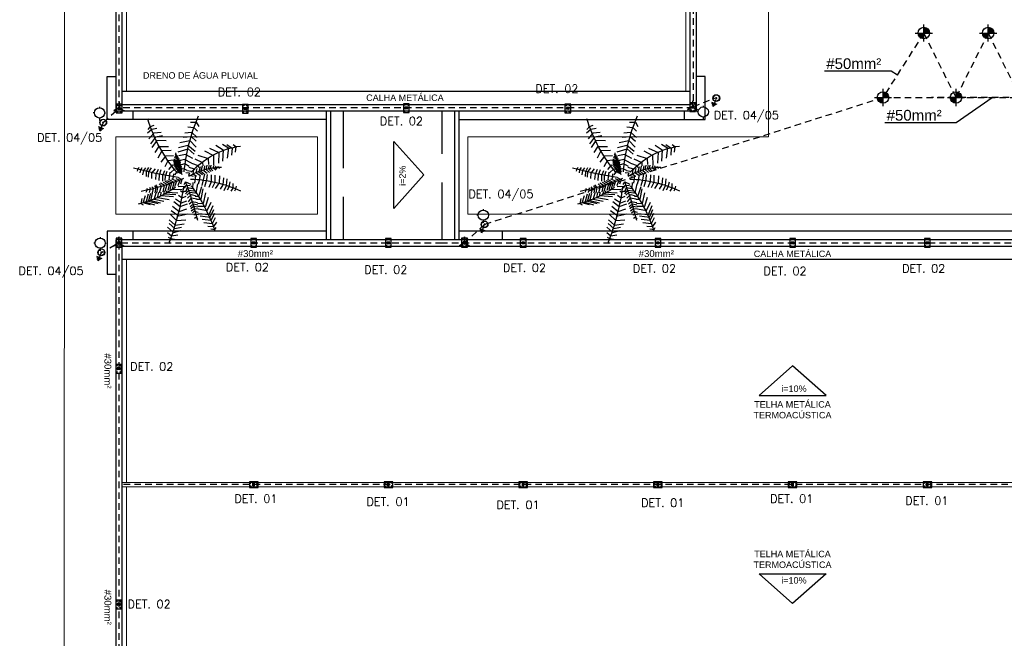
# Model space of a CAD drawing. Header units: metres. Extents: x 2092 to 2374, y -368 to -200.
# Tile 2 of 20: x 2092 to 2115, y -291 to -277. Entities that reach past the tile are written whole.
import ezdxf

# ---------------------------------------------------------------- set-up
doc = ezdxf.new("R2010")
doc.units = ezdxf.units.M
doc.header["$LTSCALE"] = 0.3
for name, pattern in [('1-PISO', [0.225, 0.125, -0.1]), ('DASHED', [19.05, 12.7, -6.35]), ('HIDDEN', [9.525, 6.35, -3.175]), ('TUBO_PARARAIO', [0.9, 0.3, -0.6])]:
    doc.linetypes.add(name, pattern=pattern)
doc.layers.get('0').update_dxf_attribs({"color": 251})
doc.layers.add('0.1', color=1, linetype='Continuous', lineweight=9)
for name, color, linetype in [('01', 8, 'Continuous'), ('ARQ-PIS', 1, 'Continuous'), ('ESQUADRIAS CORTE', 3, 'Continuous'), ('INCÊNDIO', 1, 'Continuous'), ('parede', 5, 'Continuous'), ('PROJEÇÃO', 6, 'HIDDEN'), ('SPDA cordoalha', 130, 'DASHED'), ('SPDA pontos', 10, 'Continuous'), ('SPDA Texto', 7, 'Continuous'), ('T1', 2, 'Continuous'), ('TEXTO', 2, 'Continuous')]:
    doc.layers.add(name, color=color, linetype=linetype)
doc.styles.add('140CL', font='romans.shx', dxfattribs={"height": 21})
doc.styles.add('ARIAL', font='arial.ttf', dxfattribs={"height": 0.25})

# ---------------------------------------------------------------- blocks, each defined once
blk = doc.blocks.new('ty7t6')
at = {"color": 116}
for p, q in [((599554.4162, 8278661.2974), (599554.4548, 8278661.3299)), ((599554.4198, 8278661.3428), (599554.4442, 8278661.3559)), ((599554.4442, 8278661.3559), (599554.4816, 8278661.3608)), ((599554.4548, 8278661.3299), (599554.513, 8278661.3201)), ((599554.4159, 8278661.245), (599554.4735, 8278661.2949)), ((599554.43, 8278661.2094), (599554.4854, 8278661.2591)), ((599554.4322, 8278661.1748), (599554.4899, 8278661.2248)), ((599554.4735, 8278661.2949), (599554.5425, 8278661.2765)), ((599554.4854, 8278661.2591), (599554.5494, 8278661.2463)), ((599554.4899, 8278661.2248), (599554.5769, 8278661.2137)), ((599554.7658, 8278661.1986), (599554.8496, 8278661.2108)), ((599554.8038, 8278661.2352), (599554.8634, 8278661.239)), ((599554.8331, 8278661.26), (599554.8735, 8278661.268)), ((599554.8496, 8278661.2108), (599554.8774, 8278661.1513)), ((599554.8634, 8278661.239), (599554.8914, 8278661.1979)), ((599554.8735, 8278661.268), (599554.8836, 8278661.2482)), ((599554.4436, 8278661.124), (599554.5026, 8278661.1816)), ((599554.4514, 8278661.0826), (599554.5231, 8278661.1343)), ((599554.5026, 8278661.1816), (599554.5917, 8278661.1732)), ((599554.5231, 8278661.1343), (599554.6113, 8278661.1155)), ((599554.6698, 8278661.1267), (599554.6837, 8278661.1167)), ((599554.6759, 8278661.1565), (599554.6895, 8278661.1491)), ((599554.6837, 8278661.1167), (599554.7129, 8278661.1232)), ((599554.6895, 8278661.1491), (599554.7094, 8278661.1596)), ((599554.7143, 8278661.1128), (599554.8185, 8278661.1225)), ((599554.7315, 8278661.1348), (599554.8288, 8278661.1488)), ((599554.7486, 8278661.1673), (599554.8362, 8278661.1788)), ((599554.8185, 8278661.1225), (599554.855, 8278661.035)), ((599554.8288, 8278661.1488), (599554.8624, 8278661.0742)), ((599554.8362, 8278661.1788), (599554.873, 8278661.1085)), ((599554.1819, 8278661.0312), (599554.1591, 8278661.0181)), ((599554.1591, 8278661.0181), (599554.1682, 8278660.969)), ((599554.251, 8278661.0292), (599554.1795, 8278661.0089)), ((599554.291, 8278661.0308), (599554.2085, 8278661.0072)), ((599554.3238, 8278661.0196), (599554.2307, 8278660.9973)), ((599554.4638, 8278661.0418), (599554.5282, 8278661.0951)), ((599554.4746, 8278660.9958), (599554.5372, 8278661.0439)), ((599554.5282, 8278661.0951), (599554.6007, 8278661.0672)), ((599554.5372, 8278661.0439), (599554.6092, 8278661.0209)), ((599554.625, 8278661.0181), (599554.6529, 8278660.9968)), ((599554.6341, 8278661.0444), (599554.6648, 8278661.0207)), ((599554.6402, 8278661.0649), (599554.6658, 8278661.042)), ((599554.6449, 8278661.0866), (599554.6753, 8278661.0656)), ((599554.6563, 8278661.1052), (599554.6733, 8278661.0903)), ((599554.6648, 8278661.0207), (599554.7066, 8278661.0275)), ((599554.6658, 8278661.042), (599554.709, 8278661.0476)), ((599554.6733, 8278661.0903), (599554.711, 8278661.0992)), ((599554.6753, 8278661.0656), (599554.7125, 8278661.0691)), ((599554.7098, 8278661.0411), (599554.7838, 8278661.0415)), ((599554.714, 8278661.0667), (599554.7996, 8278661.0845)), ((599554.7838, 8278661.0415), (599554.8103, 8278660.9541)), ((599554.7996, 8278661.0845), (599554.8377, 8278661.0038)), ((599554.1795, 8278661.0089), (599554.2009, 8278660.9385)), ((599554.2085, 8278661.0072), (599554.2302, 8278660.9212)), ((599554.2307, 8278660.9973), (599554.2525, 8278660.9178)), ((599554.3465, 8278661.0124), (599554.2524, 8278660.9919)), ((599554.2524, 8278660.9919), (599554.2711, 8278660.9156)), ((599554.3808, 8278660.9977), (599554.2858, 8278660.9761)), ((599554.2858, 8278660.9761), (599554.3046, 8278660.9126)), ((599554.43, 8278660.9812), (599554.3192, 8278660.9613)), ((599554.3192, 8278660.9613), (599554.331, 8278660.9106)), ((599554.4714, 8278660.9518), (599554.3494, 8278660.9432)), ((599554.3494, 8278660.9432), (599554.3533, 8278660.9071)), ((599554.4956, 8278660.933), (599554.3797, 8278660.9252)), ((599554.3797, 8278660.9252), (599554.3865, 8278660.8996)), ((599554.4922, 8278660.9707), (599554.5513, 8278661.0084)), ((599554.5206, 8278660.9345), (599554.5552, 8278660.9615)), ((599554.5513, 8278661.0084), (599554.6013, 8278660.9899)), ((599554.5552, 8278660.9615), (599554.5951, 8278660.9467)), ((599554.5898, 8278660.9227), (599554.6209, 8278660.8859)), ((599554.6004, 8278660.9372), (599554.6332, 8278660.9073)), ((599554.6094, 8278660.9648), (599554.6478, 8278660.9303)), ((599554.6163, 8278660.9986), (599554.6451, 8278660.9602)), ((599554.6451, 8278660.9602), (599554.6977, 8278660.971)), ((599554.6478, 8278660.9303), (599554.6901, 8278660.9424)), ((599554.6529, 8278660.9968), (599554.7056, 8278661.0063)), ((599554.6834, 8278660.9455), (599554.7183, 8278660.9474)), ((599554.6961, 8278660.9735), (599554.7386, 8278660.975)), ((599554.7036, 8278661.0126), (599554.7632, 8278661.0165)), ((599554.7183, 8278660.9474), (599554.7482, 8278660.8525)), ((599554.7386, 8278660.975), (599554.7592, 8278660.875)), ((599554.7632, 8278661.0165), (599554.7855, 8278660.914)), ((599554.2077, 8278660.9064), (599554.2199, 8278660.8796)), ((599554.2199, 8278660.8796), (599554.214, 8278660.8716)), ((599554.2403, 8278660.9107), (599554.2499, 8278660.8707)), ((599554.2499, 8278660.8707), (599554.242, 8278660.8642)), ((599554.2796, 8278660.87), (599554.2643, 8278660.8543)), ((599554.2695, 8278660.9145), (599554.2796, 8278660.87)), ((599554.3044, 8278660.8604), (599554.2889, 8278660.8465)), ((599554.2958, 8278660.9133), (599554.3044, 8278660.8604)), ((599554.322, 8278660.86), (599554.3024, 8278660.8364)), ((599554.3131, 8278660.9147), (599554.322, 8278660.86)), ((599554.3556, 8278660.8497), (599554.3327, 8278660.8248)), ((599554.3389, 8278660.9107), (599554.3556, 8278660.8497)), ((599554.3843, 8278660.8434), (599554.3483, 8278660.8186)), ((599554.3731, 8278660.9024), (599554.3843, 8278660.8434)), ((599554.41, 8278660.834), (599554.376, 8278660.8139)), ((599554.3922, 8278660.8967), (599554.41, 8278660.834)), ((599554.516, 8278660.9174), (599554.4054, 8278660.9094)), ((599554.4054, 8278660.9094), (599554.4075, 8278660.8932)), ((599554.4215, 8278660.8858), (599554.4371, 8278660.8265)), ((599554.4403, 8278660.8818), (599554.4577, 8278660.8164)), ((599554.4486, 8278660.8857), (599554.4475, 8278660.8801)), ((599554.5549, 8278660.8794), (599554.4486, 8278660.8857)), ((599554.4633, 8278660.873), (599554.479, 8278660.8127)), ((599554.4844, 8278660.8519), (599554.505, 8278660.8006)), ((599554.5334, 8278660.7906), (599554.5133, 8278660.8447)), ((599554.5176, 8278660.8517), (599554.58, 8278660.8479)), ((599554.5544, 8278660.7832), (599554.5404, 8278660.8309)), ((599554.5589, 8278660.9093), (599554.5416, 8278660.8951)), ((599554.5858, 8278660.8972), (599554.5589, 8278660.9093)), ((599554.5742, 8278660.8325), (599554.5898, 8278660.8062)), ((599554.5792, 8278660.8686), (599554.5956, 8278660.8392)), ((599554.5898, 8278660.8062), (599554.6409, 8278660.8293)), ((599554.5911, 8278660.9031), (599554.6078, 8278660.8618)), ((599554.5956, 8278660.8392), (599554.6353, 8278660.843)), ((599554.6078, 8278660.8618), (599554.6567, 8278660.8709)), ((599554.6209, 8278660.8859), (599554.669, 8278660.8922)), ((599554.6332, 8278660.9073), (599554.6737, 8278660.9139)), ((599554.6606, 8278660.87), (599554.6644, 8278660.8126)), ((599554.6743, 8278660.91), (599554.6924, 8278660.915)), ((599554.6924, 8278660.915), (599554.7089, 8278660.8276)), ((599554.7498, 8278660.8408), (599554.7643, 8278660.7874)), ((599554.7772, 8278660.8523), (599554.796, 8278660.785)), ((599554.8179, 8278660.8577), (599554.84, 8278660.8039)), ((599554.8488, 8278660.8617), (599554.8756, 8278660.8099)), ((599554.8803, 8278660.8698), (599554.916, 8278660.8178)), ((599554.927, 8278660.8772), (599554.9525, 8278660.8357)), ((599554.9525, 8278660.8357), (599554.9587, 8278660.7694)), ((599554.9629, 8278660.8911), (599554.9855, 8278660.8426)), ((599554.9855, 8278660.8426), (599554.9915, 8278660.7776)), ((599554.9938, 8278660.8846), (599555.0115, 8278660.8553)), ((599555.0115, 8278660.8553), (599555.0218, 8278660.8053)), ((599555.0288, 8278660.8957), (599555.05, 8278660.8682)), ((599555.05, 8278660.8682), (599555.0485, 8278660.8219)), ((599555.0666, 8278660.8941), (599555.0766, 8278660.8756)), ((599555.0766, 8278660.8756), (599555.0826, 8278660.8488)), ((599554.1774, 8278660.7377), (599554.1855, 8278660.6957)), ((599554.2107, 8278660.7567), (599554.2128, 8278660.7075)), ((599554.2302, 8278660.761), (599554.2342, 8278660.7103)), ((599554.2616, 8278660.7743), (599554.2648, 8278660.7234)), ((599554.3012, 8278660.785), (599554.3062, 8278660.7334)), ((599554.3062, 8278660.7334), (599554.3284, 8278660.6832)), ((599554.334, 8278660.7947), (599554.336, 8278660.7392)), ((599554.336, 8278660.7392), (599554.3548, 8278660.6885)), ((599554.369, 8278660.8002), (599554.3681, 8278660.747)), ((599554.3681, 8278660.747), (599554.3893, 8278660.6985)), ((599554.4371, 8278660.8265), (599554.3905, 8278660.803)), ((599554.3932, 8278660.7952), (599554.3961, 8278660.7534)), ((599554.3961, 8278660.7534), (599554.4122, 8278660.7033)), ((599554.4577, 8278660.8164), (599554.4095, 8278660.7973)), ((599554.4311, 8278660.7919), (599554.4339, 8278660.7574)), ((599554.4339, 8278660.7574), (599554.4389, 8278660.7123)), ((599554.479, 8278660.8127), (599554.4357, 8278660.7907)), ((599554.505, 8278660.8006), (599554.4572, 8278660.7797)), ((599554.4677, 8278660.7792), (599554.4739, 8278660.759)), ((599554.4739, 8278660.759), (599554.4743, 8278660.7289)), ((599554.4867, 8278660.7405), (599554.5084, 8278660.7086)), ((599554.4962, 8278660.7747), (599554.5334, 8278660.7906)), ((599554.5166, 8278660.7655), (599554.5544, 8278660.7832)), ((599554.6653, 8278660.7556), (599554.6224, 8278660.7436)), ((599554.6224, 8278660.7436), (599554.6321, 8278660.7156)), ((599554.6625, 8278660.7289), (599554.6952, 8278660.7528)), ((599554.6785, 8278660.8197), (599554.6861, 8278660.7706)), ((599554.6861, 8278660.7706), (599554.6866, 8278660.7483)), ((599554.6883, 8278660.7154), (599554.7337, 8278660.7443)), ((599554.7141, 8278660.8257), (599554.7262, 8278660.7811)), ((599554.7169, 8278660.709), (599554.7531, 8278660.7351)), ((599554.7262, 8278660.7811), (599554.7297, 8278660.7447)), ((599554.7643, 8278660.7874), (599554.7741, 8278660.732)), ((599554.796, 8278660.785), (599554.7998, 8278660.7367)), ((599554.84, 8278660.8039), (599554.841, 8278660.7382)), ((599554.8756, 8278660.8099), (599554.8755, 8278660.7427)), ((599554.916, 8278660.8178), (599554.9212, 8278660.7487)), ((599554.1242, 8278660.7042), (599554.1309, 8278660.6794)), ((599554.1309, 8278660.6794), (599554.1411, 8278660.6679)), ((599554.1519, 8278660.7197), (599554.1574, 8278660.6902)), ((599554.1574, 8278660.6902), (599554.1707, 8278660.6691)), ((599554.1855, 8278660.6957), (599554.2055, 8278660.6699)), ((599554.2128, 8278660.7075), (599554.2335, 8278660.669)), ((599554.2342, 8278660.7103), (599554.2613, 8278660.6699)), ((599554.2648, 8278660.7234), (599554.2972, 8278660.6819)), ((599554.4188, 8278660.6045), (599554.3877, 8278660.6603)), ((599554.4587, 8278660.6446), (599554.4245, 8278660.6875)), ((599554.4849, 8278660.6805), (599554.4441, 8278660.72)), ((599554.4797, 8278660.6474), (599554.4587, 8278660.6446)), ((599554.4742, 8278660.6085), (599554.5207, 8278660.6414)), ((599554.4747, 8278660.6214), (599554.5253, 8278660.6594)), ((599554.4768, 8278660.6373), (599554.5323, 8278660.6754)), ((599554.4809, 8278660.6553), (599554.5369, 8278660.6934)), ((599554.4883, 8278660.677), (599554.5404, 8278660.7073)), ((599554.5034, 8278660.6997), (599554.5417, 8278660.7176)), ((599554.5161, 8278660.7131), (599554.5463, 8278660.7272)), ((599554.5207, 8278660.6414), (599554.5401, 8278660.5985)), ((599554.5253, 8278660.6594), (599554.5418, 8278660.6145)), ((599554.5323, 8278660.6754), (599554.5484, 8278660.6332)), ((599554.5369, 8278660.6934), (599554.5507, 8278660.6526)), ((599554.5404, 8278660.7073), (599554.554, 8278660.6682)), ((599554.5417, 8278660.7176), (599554.554, 8278660.6805)), ((599554.5463, 8278660.7272), (599554.5575, 8278660.6983)), ((599554.5818, 8278660.6314), (599554.5473, 8278660.6421)), ((599554.573, 8278660.6824), (599554.553, 8278660.6843)), ((599554.6058, 8278660.6968), (599554.573, 8278660.6824)), ((599554.6256, 8278660.6596), (599554.5818, 8278660.6314)), ((599554.5935, 8278660.7178), (599554.6253, 8278660.7211)), ((599554.6084, 8278660.6969), (599554.6435, 8278660.7024)), ((599554.6212, 8278660.6652), (599554.6726, 8278660.6797)), ((599554.6253, 8278660.7211), (599554.6219, 8278660.7271)), ((599554.6435, 8278660.7024), (599554.6449, 8278660.7117)), ((599554.647, 8278660.6265), (599554.7098, 8278660.6487)), ((599554.6639, 8278660.7268), (599554.6706, 8278660.6912)), ((599554.6726, 8278660.6797), (599554.675, 8278660.6907)), ((599554.697, 8278660.6779), (599554.6883, 8278660.7154)), ((599554.7098, 8278660.6487), (599554.713, 8278660.6693)), ((599554.7299, 8278660.6626), (599554.7169, 8278660.709)), ((599554.738, 8278660.7029), (599554.7682, 8278660.7292)), ((599554.7493, 8278660.6557), (599554.738, 8278660.7029)), ((599554.7542, 8278660.6198), (599554.7568, 8278660.6532)), ((599554.7985, 8278660.7274), (599554.7679, 8278660.7023)), ((599554.7679, 8278660.7023), (599554.7771, 8278660.6508)), ((599554.8201, 8278660.7157), (599554.7888, 8278660.6866)), ((599554.7888, 8278660.6866), (599554.7967, 8278660.6455)), ((599554.8066, 8278660.5828), (599554.8112, 8278660.6383)), ((599554.8363, 8278660.7073), (599554.8095, 8278660.6814)), ((599554.8095, 8278660.6814), (599554.8203, 8278660.6472)), ((599554.8534, 8278660.7016), (599554.8289, 8278660.6773)), ((599554.8289, 8278660.6773), (599554.8368, 8278660.6454)), ((599554.8806, 8278660.6946), (599554.8548, 8278660.6715)), ((599554.8548, 8278660.6715), (599554.8643, 8278660.6464)), ((599554.8581, 8278660.5521), (599554.8606, 8278660.6422)), ((599554.8945, 8278660.6845), (599554.8784, 8278660.664)), ((599554.8784, 8278660.664), (599554.8863, 8278660.6506)), ((599554.9168, 8278660.677), (599554.9034, 8278660.6647)), ((599554.9034, 8278660.6647), (599554.9071, 8278660.6546)), ((599554.3602, 8278660.507), (599554.3222, 8278660.5794)), ((599554.3939, 8278660.5588), (599554.3505, 8278660.618)), ((599554.4725, 8278660.5566), (599554.3939, 8278660.5588)), ((599554.4721, 8278660.5965), (599554.4188, 8278660.6045)), ((599554.4744, 8278660.5989), (599554.5212, 8278660.6252)), ((599554.4748, 8278660.5833), (599554.513, 8278660.6101)), ((599554.4814, 8278660.5657), (599554.5144, 8278660.5913)), ((599554.4844, 8278660.5548), (599554.5098, 8278660.5694)), ((599554.4884, 8278660.5408), (599554.5057, 8278660.5515)), ((599554.5057, 8278660.5515), (599554.5082, 8278660.5451)), ((599554.5098, 8278660.5694), (599554.5154, 8278660.5544)), ((599554.513, 8278660.6101), (599554.5278, 8278660.5784)), ((599554.5144, 8278660.5913), (599554.5203, 8278660.5668)), ((599554.5212, 8278660.6252), (599554.5333, 8278660.5898)), ((599554.5893, 8278660.5411), (599554.5237, 8278660.5566)), ((599554.5806, 8278660.5915), (599554.5398, 8278660.6008)), ((599554.6468, 8278660.6248), (599554.5806, 8278660.5915)), ((599554.6589, 8278660.5804), (599554.5893, 8278660.5411)), ((599554.6796, 8278660.5859), (599554.7542, 8278660.6198)), ((599554.7064, 8278660.5497), (599554.8066, 8278660.5828)), ((599554.7735, 8278660.5087), (599554.8581, 8278660.5521)), ((599554.9119, 8278660.5217), (599554.9079, 8278660.626)), ((599554.9532, 8278660.4972), (599554.9458, 8278660.6085)), ((599555.0031, 8278660.4788), (599554.99, 8278660.5793)), ((599555.0385, 8278660.4809), (599555.0346, 8278660.5477)), ((599554.3113, 8278660.4084), (599554.2646, 8278660.4746)), ((599554.3273, 8278660.4678), (599554.2929, 8278660.5244)), ((599554.4247, 8278660.4681), (599554.3273, 8278660.4678)), ((599554.4509, 8278660.5039), (599554.3602, 8278660.507)), ((599554.5181, 8278660.5177), (599554.6146, 8278660.4879)), ((599554.5211, 8278660.4757), (599554.6098, 8278660.4524)), ((599554.6098, 8278660.4524), (599554.6807, 8278660.509)), ((599554.6146, 8278660.4879), (599554.6719, 8278660.5402)), ((599554.6298, 8278660.4076), (599554.6906, 8278660.4704)), ((599554.82, 8278660.4798), (599554.9119, 8278660.5217)), ((599554.8829, 8278660.4531), (599554.9532, 8278660.4972)), ((599554.9459, 8278660.4439), (599555.0031, 8278660.4788)), ((599554.9886, 8278660.4444), (599555.0385, 8278660.4809)), ((599555.048, 8278660.4448), (599555.0738, 8278660.4656)), ((599555.0738, 8278660.4656), (599555.0691, 8278660.5198)), ((599554.2826, 8278660.3373), (599554.2352, 8278660.3909)), ((599554.2991, 8278660.3744), (599554.2501, 8278660.4403)), ((599554.3674, 8278660.3608), (599554.2991, 8278660.3744)), ((599554.4029, 8278660.41), (599554.3113, 8278660.4084)), ((599554.5349, 8278660.4251), (599554.6298, 8278660.4076)), ((599554.5653, 8278660.3742), (599554.642, 8278660.3693)), ((599554.642, 8278660.3693), (599554.6932, 8278660.4134)), ((599554.6474, 8278660.3276), (599554.7027, 8278660.3772)), ((599554.2637, 8278660.2999), (599554.2209, 8278660.3367)), ((599554.2512, 8278660.2684), (599554.223, 8278660.3021)), ((599554.2509, 8278660.2708), (599554.2855, 8278660.2604)), ((599554.3124, 8278660.2913), (599554.2637, 8278660.2999)), ((599554.3526, 8278660.329), (599554.2826, 8278660.3373)), ((599554.5824, 8278660.3341), (599554.6474, 8278660.3276)), ((599554.6115, 8278660.2755), (599554.6694, 8278660.2815)), ((599554.6694, 8278660.2815), (599554.7034, 8278660.3174)), ((599554.6933, 8278660.2313), (599554.7165, 8278660.2717)), ((599554.6365, 8278660.2289), (599554.6933, 8278660.2313))]:
    blk.add_line(p, q, dxfattribs=at)
at = {"color": 96}
for centre, radius, start, end in [((599552.1093, 8278660.5051), 2.4847, 8.17971, 21.25162), ((599553.3602, 8278661.7978), 1.5984, 323.4043, 341.17247), ((599551.5761, 8278661.9528), 3.2221, 339.13465, 346.09316), ((599553.893, 8278660.0066), 1.0434, 54.91439, 76.73616), ((599553.7813, 8278658.8969), 2.0374, 67.27884, 79.28907), ((599554.6024, 8278661.9944), 1.2155, 271.67042, 295.20766), ((599554.9203, 8278657.7707), 3.02, 97.68198, 106.02401), ((599555.6422, 8278660.3178), 1.1649, 158.78235, 169.61166), ((599554.9416, 8278661.2995), 0.6348, 239.7911, 269.64354), ((599555.6215, 8278659.7735), 1.4603, 139.50921, 163.12504), ((599556.2847, 8278660.8577), 1.7142, 184.95232, 203.63883), ((599555.2376, 8278661.2586), 0.8066, 222.61159, 261.59031)]:
    blk.add_arc(centre, radius, start, end, dxfattribs=at)
blk = doc.blocks.new('*U244', base_point=(-4323.795, 8440.443))
for p, q in [((-4323.813, 8440.466), (-4323.813, 8440.475)), ((-4323.813, 8440.461), (-4323.813, 8440.466)), ((-4323.813, 8440.411), (-4323.813, 8440.461)), ((-4323.811, 8440.411), (-4323.811, 8440.475)), ((-4323.805, 8440.411), (-4323.805, 8440.475)), ((-4323.805, 8440.475), (-4323.801, 8440.471)), ((-4323.801, 8440.471), (-4323.801, 8440.414)), ((-4323.788, 8440.471), (-4323.784, 8440.475)), ((-4323.788, 8440.414), (-4323.788, 8440.471)), ((-4323.784, 8440.411), (-4323.784, 8440.475)), ((-4323.778, 8440.411), (-4323.778, 8440.475)), ((-4323.776, 8440.411), (-4323.776, 8440.475)), ((-4323.801, 8440.414), (-4323.805, 8440.411)), ((-4323.788, 8440.414), (-4323.784, 8440.411))]:
    blk.add_line(p, q)
for points in [[(-4323.896, 8440.375), (-4323.693, 8440.375), (-4323.693, 8440.51), (-4323.896, 8440.51)], [(-4323.873, 8440.491), (-4323.878, 8440.483), (-4323.873, 8440.475), (-4323.864, 8440.475), (-4323.859, 8440.483), (-4323.864, 8440.491)], [(-4323.716, 8440.491), (-4323.711, 8440.483), (-4323.716, 8440.475), (-4323.725, 8440.475), (-4323.73, 8440.483), (-4323.725, 8440.491)], [(-4323.873, 8440.394), (-4323.878, 8440.402), (-4323.873, 8440.41), (-4323.864, 8440.41), (-4323.859, 8440.402), (-4323.864, 8440.394)], [(-4323.716, 8440.394), (-4323.711, 8440.402), (-4323.716, 8440.41), (-4323.725, 8440.41), (-4323.73, 8440.402), (-4323.725, 8440.394)]]:
    blk.add_lwpolyline(points, close=True)
for centre, radius, start, end in [((-4323.812, 8440.475), 0.00101, 326.3184, 213.6986), ((-4323.808, 8440.474), 0.00336, 175.2449, 4.7722), ((-4323.795, 8440.471), 0.00672, 3.8226, 176.1944), ((-4323.781, 8440.475), 0.00335, 180.0085, 0.0085), ((-4323.777, 8440.475), 0.00103, 324.2594, 215.7576), ((-4323.812, 8440.411), 0.000906, 157.7595, 22.2575), ((-4323.808, 8440.411), 0.00335, 0.0085, 180.0085), ((-4323.795, 8440.414), 0.00671, 180.0085, 0.0085), ((-4323.781, 8440.411), 0.00335, 0.0085, 180.0085), ((-4323.777, 8440.41), 0.000974, 149.4293, 30.5877)]:
    blk.add_arc(centre, radius, start, end)
blk = doc.blocks.new('*U515', base_point=(-4321.746, 8452.784))
at = {"linetype": 'Continuous'}
for p, q in [((-4321.728, 8452.637), (-4321.852, 8452.685)), ((-4321.753, 8452.62), (-4321.846, 8452.656)), ((-4321.777, 8452.602), (-4321.839, 8452.627)), ((-4321.802, 8452.585), (-4321.833, 8452.597)), ((-4321.79, 8452.661), (-4321.751, 8452.762))]:
    blk.add_line(p, q, dxfattribs=at)
at = {"linetype": 'Continuous', "const_width": 0.0246}
blk.add_lwpolyline([(-4321.735, 8452.79, 1), (-4321.756, 8452.778, 1)], format="xyb", close=True, dxfattribs=at)
blk.add_circle((-4321.746, 8452.784), 0.08)
at = {"linetype": '1-PISO', "ltscale": 0.5}
blk.add_circle((-4321.746, 8452.784), 0.07, dxfattribs=at)
blk = doc.blocks.new('*U572', base_point=(-4314.819, 8456.003))
blk.add_hatch(color=256).paths.add_polyline_path([(-4314.807, 8455.981, 1), (-4314.831, 8456.025, 1)])
at = {"linetype": 'Continuous'}
for p, q in [((-4314.818, 8456.143), (-4314.821, 8456.136)), ((-4314.821, 8456.028), (-4314.821, 8456.136)), ((-4314.814, 8456.027), (-4314.814, 8456.137)), ((-4314.941, 8455.934), (-4314.933, 8455.934)), ((-4314.842, 8455.994), (-4314.937, 8455.94)), ((-4314.839, 8455.988), (-4314.933, 8455.934)), ((-4314.8, 8455.987), (-4314.705, 8455.932)), ((-4314.796, 8455.993), (-4314.702, 8455.938)), ((-4314.698, 8455.932), (-4314.702, 8455.938))]:
    blk.add_line(p, q, dxfattribs=at)
for p, q in [((-4314.818, 8456.143), (-4314.814, 8456.137)), ((-4314.818, 8456.027), (-4314.818, 8456.143)), ((-4314.818, 8456.027), (-4314.818, 8456.143)), ((-4314.841, 8455.991), (-4314.941, 8455.934)), ((-4314.841, 8455.991), (-4314.941, 8455.934)), ((-4314.941, 8455.934), (-4314.937, 8455.94)), ((-4314.798, 8455.99), (-4314.698, 8455.932)), ((-4314.798, 8455.99), (-4314.698, 8455.932)), ((-4314.698, 8455.932), (-4314.705, 8455.932))]:
    blk.add_line(p, q)
for start, end in [(119.4874, 299.4874), (299.4874, 119.4874)]:
    blk.add_arc((-4314.819, 8456.003), 0.025, start, end, dxfattribs=at)
blk = doc.blocks.new('*U618', base_point=(-4314.04, 8464.855))
at = {"linetype": 'ByBlock'}
blk.add_lwpolyline([(-4314.04, 8464.855), (-4314.322, 8464.695)], dxfattribs=at)
blk = doc.blocks.new('*U260', base_point=(-4326.845, 8432.823))
for p, q in [((-4326.863, 8432.846), (-4326.863, 8432.855)), ((-4326.863, 8432.841), (-4326.863, 8432.846)), ((-4326.863, 8432.791), (-4326.863, 8432.841)), ((-4326.862, 8432.791), (-4326.862, 8432.855)), ((-4326.855, 8432.791), (-4326.855, 8432.855)), ((-4326.855, 8432.855), (-4326.852, 8432.851)), ((-4326.852, 8432.794), (-4326.855, 8432.791)), ((-4326.852, 8432.851), (-4326.852, 8432.794)), ((-4326.838, 8432.851), (-4326.835, 8432.855)), ((-4326.838, 8432.794), (-4326.838, 8432.851)), ((-4326.838, 8432.794), (-4326.835, 8432.791)), ((-4326.835, 8432.791), (-4326.835, 8432.855)), ((-4326.828, 8432.791), (-4326.828, 8432.855)), ((-4326.826, 8432.791), (-4326.826, 8432.855))]:
    blk.add_line(p, q)
for points in [[(-4326.946, 8432.755), (-4326.744, 8432.755), (-4326.744, 8432.89), (-4326.946, 8432.89)], [(-4326.924, 8432.872), (-4326.929, 8432.863), (-4326.924, 8432.855), (-4326.914, 8432.855), (-4326.91, 8432.863), (-4326.914, 8432.872)], [(-4326.924, 8432.774), (-4326.929, 8432.782), (-4326.924, 8432.791), (-4326.914, 8432.791), (-4326.91, 8432.782), (-4326.914, 8432.774)], [(-4326.766, 8432.872), (-4326.761, 8432.863), (-4326.766, 8432.855), (-4326.775, 8432.855), (-4326.78, 8432.863), (-4326.775, 8432.872)], [(-4326.766, 8432.774), (-4326.761, 8432.782), (-4326.766, 8432.791), (-4326.775, 8432.791), (-4326.78, 8432.782), (-4326.775, 8432.774)]]:
    blk.add_lwpolyline(points, close=True)
for centre, radius, start, end in [((-4326.862, 8432.855), 0.00101, 326.3184, 213.6986), ((-4326.862, 8432.791), 0.000906, 157.7595, 22.2575), ((-4326.858, 8432.854), 0.00336, 175.2449, 4.7722), ((-4326.858, 8432.791), 0.00335, 0.0085, 180.0085), ((-4326.845, 8432.851), 0.00672, 3.8226, 176.1944), ((-4326.845, 8432.794), 0.00671, 180.0085, 0.0085), ((-4326.831, 8432.855), 0.00335, 180.0085, 0.0085), ((-4326.831, 8432.791), 0.00335, 0.0085, 180.0085), ((-4326.827, 8432.855), 0.00103, 324.2594, 215.7576), ((-4326.827, 8432.791), 0.000974, 149.4293, 30.5877)]:
    blk.add_arc(centre, radius, start, end)
blk = doc.blocks.new('*U254', base_point=(-4315.013, 8447.729))
for p, q in [((-4315.031, 8447.753), (-4315.031, 8447.761)), ((-4315.031, 8447.748), (-4315.031, 8447.753)), ((-4315.031, 8447.697), (-4315.031, 8447.748)), ((-4315.029, 8447.697), (-4315.029, 8447.761)), ((-4315.023, 8447.697), (-4315.023, 8447.761)), ((-4315.023, 8447.761), (-4315.019, 8447.758)), ((-4315.019, 8447.701), (-4315.023, 8447.697)), ((-4315.019, 8447.758), (-4315.019, 8447.701)), ((-4315.006, 8447.758), (-4315.003, 8447.761)), ((-4315.006, 8447.701), (-4315.006, 8447.758)), ((-4315.006, 8447.701), (-4315.003, 8447.697)), ((-4315.003, 8447.697), (-4315.003, 8447.761)), ((-4314.996, 8447.697), (-4314.996, 8447.761)), ((-4314.994, 8447.697), (-4314.994, 8447.761))]:
    blk.add_line(p, q)
for points in [[(-4315.114, 8447.662), (-4314.911, 8447.662), (-4314.911, 8447.797), (-4315.114, 8447.797)], [(-4315.092, 8447.778), (-4315.096, 8447.77), (-4315.092, 8447.762), (-4315.082, 8447.762), (-4315.077, 8447.77), (-4315.082, 8447.778)], [(-4315.092, 8447.681), (-4315.096, 8447.689), (-4315.092, 8447.697), (-4315.082, 8447.697), (-4315.077, 8447.689), (-4315.082, 8447.681)], [(-4314.934, 8447.778), (-4314.929, 8447.77), (-4314.934, 8447.762), (-4314.943, 8447.762), (-4314.948, 8447.77), (-4314.943, 8447.778)], [(-4314.934, 8447.681), (-4314.929, 8447.689), (-4314.934, 8447.697), (-4314.943, 8447.697), (-4314.948, 8447.689), (-4314.943, 8447.681)]]:
    blk.add_lwpolyline(points, close=True)
for centre, radius, start, end in [((-4315.03, 8447.762), 0.00101, 326.3184, 213.6986), ((-4315.03, 8447.697), 0.000906, 157.7595, 22.2575), ((-4315.026, 8447.761), 0.00336, 175.2449, 4.7722), ((-4315.026, 8447.697), 0.00335, 0.0085, 180.0085), ((-4315.013, 8447.757), 0.00672, 3.8226, 176.1944), ((-4315.013, 8447.701), 0.00671, 180.0085, 0.0085), ((-4314.999, 8447.761), 0.00335, 180.0085, 0.0085), ((-4314.999, 8447.697), 0.00335, 0.0085, 180.0085), ((-4314.995, 8447.762), 0.00103, 324.2594, 215.7576), ((-4314.995, 8447.697), 0.000974, 149.4293, 30.5877)]:
    blk.add_arc(centre, radius, start, end)
blk = doc.blocks.new('*U547', base_point=(-4300.775, 8455.289))
at = {"linetype": 'Continuous'}
for p, q in [((-4300.758, 8455.142), (-4300.882, 8455.19)), ((-4300.782, 8455.124), (-4300.876, 8455.161)), ((-4300.807, 8455.107), (-4300.869, 8455.131)), ((-4300.82, 8455.166), (-4300.781, 8455.267)), ((-4300.832, 8455.09), (-4300.863, 8455.102))]:
    blk.add_line(p, q, dxfattribs=at)
at = {"linetype": 'Continuous', "const_width": 0.0246}
blk.add_lwpolyline([(-4300.765, 8455.295, 1), (-4300.786, 8455.283, 1)], format="xyb", close=True, dxfattribs=at)
blk.add_circle((-4300.775, 8455.289), 0.08)
at = {"linetype": '1-PISO', "ltscale": 0.5}
blk.add_circle((-4300.775, 8455.289), 0.07, dxfattribs=at)
blk = doc.blocks.new('*U596', base_point=(-4286.934, 8490.053))
blk.add_hatch(color=256).paths.add_polyline_path([(-4286.922, 8490.032, 1), (-4286.947, 8490.075, 1)])
for p, q in [((-4286.956, 8490.042), (-4287.056, 8489.985)), ((-4286.956, 8490.042), (-4287.056, 8489.985)), ((-4287.056, 8489.985), (-4287.052, 8489.991)), ((-4286.933, 8490.193), (-4286.93, 8490.187)), ((-4286.933, 8490.078), (-4286.933, 8490.193)), ((-4286.933, 8490.078), (-4286.933, 8490.193)), ((-4286.913, 8490.04), (-4286.814, 8489.982)), ((-4286.913, 8490.04), (-4286.814, 8489.982)), ((-4286.814, 8489.982), (-4286.82, 8489.982))]:
    blk.add_line(p, q)
at = {"linetype": 'Continuous'}
for p, q in [((-4287.056, 8489.985), (-4287.049, 8489.985)), ((-4286.958, 8490.045), (-4287.052, 8489.991)), ((-4286.955, 8490.039), (-4287.049, 8489.985)), ((-4286.937, 8490.078), (-4286.936, 8490.187)), ((-4286.933, 8490.193), (-4286.936, 8490.187)), ((-4286.93, 8490.078), (-4286.93, 8490.187)), ((-4286.915, 8490.037), (-4286.82, 8489.982)), ((-4286.912, 8490.043), (-4286.818, 8489.988)), ((-4286.814, 8489.982), (-4286.818, 8489.988))]:
    blk.add_line(p, q, dxfattribs=at)
for start, end in [(119.4874, 299.4874), (299.4874, 119.4874)]:
    blk.add_arc((-4286.934, 8490.053), 0.025, start, end, dxfattribs=at)
blk = doc.blocks.new('*U167', base_point=(-4327.784, 8461.386))
for p, q in [((-4327.802, 8461.41), (-4327.802, 8461.418)), ((-4327.802, 8461.405), (-4327.802, 8461.41)), ((-4327.802, 8461.354), (-4327.802, 8461.405)), ((-4327.8, 8461.354), (-4327.8, 8461.418)), ((-4327.794, 8461.354), (-4327.794, 8461.418)), ((-4327.794, 8461.418), (-4327.79, 8461.415)), ((-4327.79, 8461.358), (-4327.794, 8461.354)), ((-4327.79, 8461.415), (-4327.79, 8461.358)), ((-4327.777, 8461.415), (-4327.774, 8461.418)), ((-4327.777, 8461.358), (-4327.777, 8461.415)), ((-4327.777, 8461.358), (-4327.774, 8461.354)), ((-4327.774, 8461.354), (-4327.774, 8461.418)), ((-4327.767, 8461.354), (-4327.767, 8461.418)), ((-4327.765, 8461.354), (-4327.765, 8461.418))]:
    blk.add_line(p, q)
for points in [[(-4327.885, 8461.319), (-4327.682, 8461.319), (-4327.682, 8461.454), (-4327.885, 8461.454)], [(-4327.863, 8461.435), (-4327.867, 8461.427), (-4327.863, 8461.418), (-4327.853, 8461.418), (-4327.848, 8461.427), (-4327.853, 8461.435)], [(-4327.863, 8461.337), (-4327.867, 8461.346), (-4327.863, 8461.354), (-4327.853, 8461.354), (-4327.848, 8461.346), (-4327.853, 8461.337)], [(-4327.705, 8461.435), (-4327.7, 8461.427), (-4327.705, 8461.418), (-4327.714, 8461.418), (-4327.719, 8461.427), (-4327.714, 8461.435)], [(-4327.705, 8461.337), (-4327.7, 8461.346), (-4327.705, 8461.354), (-4327.714, 8461.354), (-4327.719, 8461.346), (-4327.714, 8461.337)]]:
    blk.add_lwpolyline(points, close=True)
for centre, radius, start, end in [((-4327.801, 8461.419), 0.00101, 326.3184, 213.6986), ((-4327.801, 8461.354), 0.000906, 157.7595, 22.2575), ((-4327.797, 8461.418), 0.00336, 175.2449, 4.7722), ((-4327.797, 8461.354), 0.00335, 0.0085, 180.0085), ((-4327.784, 8461.414), 0.00672, 3.8226, 176.1944), ((-4327.784, 8461.358), 0.00671, 180.0085, 0.0085), ((-4327.77, 8461.418), 0.00335, 180.0085, 0.0085), ((-4327.77, 8461.354), 0.00335, 0.0085, 180.0085), ((-4327.766, 8461.419), 0.00103, 324.2594, 215.7576), ((-4327.766, 8461.354), 0.000974, 149.4293, 30.5877)]:
    blk.add_arc(centre, radius, start, end)
blk = doc.blocks.new('*U509', base_point=(-4317.718, 8466.147))
at = {"linetype": 'Continuous'}
for p, q in [((-4317.701, 8466), (-4317.825, 8466.048)), ((-4317.725, 8465.982), (-4317.819, 8466.019)), ((-4317.75, 8465.965), (-4317.812, 8465.989)), ((-4317.775, 8465.948), (-4317.806, 8465.96)), ((-4317.763, 8466.024), (-4317.723, 8466.125))]:
    blk.add_line(p, q, dxfattribs=at)
at = {"linetype": 'Continuous', "const_width": 0.0246}
blk.add_lwpolyline([(-4317.708, 8466.153, 1), (-4317.729, 8466.141, 1)], format="xyb", close=True, dxfattribs=at)
blk.add_circle((-4317.718, 8466.147), 0.08)
at = {"linetype": '1-PISO', "ltscale": 0.5}
blk.add_circle((-4317.718, 8466.147), 0.07, dxfattribs=at)
blk = doc.blocks.new('*U577', base_point=(-4318.458, 8465.052))
blk.add_hatch(color=256).paths.add_polyline_path([(-4318.446, 8465.03, 1), (-4318.471, 8465.074, 1)])
for p, q in [((-4318.48, 8465.041), (-4318.58, 8464.983)), ((-4318.48, 8465.041), (-4318.58, 8464.983)), ((-4318.58, 8464.983), (-4318.576, 8464.989)), ((-4318.457, 8465.192), (-4318.454, 8465.186)), ((-4318.457, 8465.077), (-4318.457, 8465.192)), ((-4318.457, 8465.077), (-4318.457, 8465.192)), ((-4318.438, 8465.039), (-4318.338, 8464.981)), ((-4318.438, 8465.039), (-4318.338, 8464.981)), ((-4318.338, 8464.981), (-4318.344, 8464.981))]:
    blk.add_line(p, q)
at = {"linetype": 'Continuous'}
for p, q in [((-4318.58, 8464.983), (-4318.573, 8464.984)), ((-4318.482, 8465.044), (-4318.576, 8464.989)), ((-4318.479, 8465.037), (-4318.573, 8464.984)), ((-4318.461, 8465.077), (-4318.46, 8465.185)), ((-4318.457, 8465.192), (-4318.46, 8465.185)), ((-4318.454, 8465.077), (-4318.454, 8465.186)), ((-4318.439, 8465.036), (-4318.344, 8464.981)), ((-4318.436, 8465.042), (-4318.342, 8464.987)), ((-4318.338, 8464.981), (-4318.342, 8464.987))]:
    blk.add_line(p, q, dxfattribs=at)
for start, end in [(119.4874, 299.4874), (299.4874, 119.4874)]:
    blk.add_arc((-4318.458, 8465.052), 0.025, start, end, dxfattribs=at)

msp = doc.modelspace()

# ---------------------------------------------------------------- hatches: boundary and pattern name
at = {"layer": 'SPDA pontos', "lineweight": -2, "ltscale": 0.04}
h = msp.add_hatch(color=256, dxfattribs=at)
h.paths.add_polyline_path([(2113.552, -276.957), (2113.686, -276.957, 0.414214), (2113.552, -276.823)])
h.paths.add_polyline_path([(2113.418, -276.957, 0.414214), (2113.552, -277.091), (2113.552, -276.957)])
h = msp.add_hatch(color=256, dxfattribs=at)
h.paths.add_polyline_path([(2115.052, -276.957), (2115.186, -276.957, 0.414214), (2115.052, -276.823)])
h.paths.add_polyline_path([(2114.918, -276.957, 0.414214), (2115.052, -277.091), (2115.052, -276.957)])
h = msp.add_hatch(color=256, dxfattribs=at)
h.paths.add_polyline_path([(2112.602, -278.457), (2112.736, -278.457, 0.414214), (2112.602, -278.323)])
h.paths.add_polyline_path([(2112.468, -278.457, 0.414214), (2112.602, -278.591), (2112.602, -278.457)])
h = msp.add_hatch(color=256, dxfattribs=at)
h.paths.add_polyline_path([(2114.302, -278.457), (2114.436, -278.457, 0.414214), (2114.302, -278.323)])
h.paths.add_polyline_path([(2114.168, -278.457, 0.414214), (2114.302, -278.591), (2114.302, -278.457)])

# ---------------------------------------------------------------- linework, layer by layer
at = {"layer": '0.1', "color": 8}
for p, q in [((2109.932, -265.395, 0), (2109.932, -279.371, 0)), ((2109.932, -279.371, 0), (2102.932, -279.371, 0)), ((2102.932, -279.371, 0), (2102.932, -281.171, 0)), ((2102.932, -281.171, 0), (2126.862, -281.171, 0)), ((2094.982, -287.421, 0), (2094.982, -282.221, 0)), ((2126.112, -287.421, 0), (2094.882, -287.421, 0)), ((2126.112, -287.521, 0), (2094.882, -287.521, 0))]:
    msp.add_line(p, q, dxfattribs=at)
at = {"layer": '0.1', "color": 8, "elevation": 0}
for points in [[(2094.982, -278.321), (2094.982, -273.12)], [(2108.012, -273.12), (2108.012, -278.321)], [(2098.882, -294.371), (2093.532, -294.371), (2093.543, -274.22)], [(2094.982, -292.721), (2094.982, -287.521)]]:
    msp.add_lwpolyline(points, dxfattribs=at)
msp.add_lwpolyline([(2094.732, -281.171), (2099.432, -281.171), (2099.432, -279.371), (2094.732, -279.371)], close=True, dxfattribs=at)
at = {"layer": 'ARQ-PIS', "color": 7}
for p, q in [((2094.238, -278.818, 0), (2094.207, -278.818, 0)), ((2094.357, -278.679, 0), (2094.357, -278.7, 0)), ((2094.475, -278.818, 0), (2094.495, -278.818, 0)), ((2108.299, -278.795, 0), (2108.268, -278.795, 0)), ((2108.417, -278.655, 0), (2108.417, -278.676, 0)), ((2094.357, -278.937, 0), (2094.357, -278.994, 0)), ((2108.417, -278.913, 0), (2108.417, -278.971, 0)), ((2103.293, -281.06, 0), (2103.293, -281.081, 0)), ((2103.174, -281.199, 0), (2103.144, -281.199, 0)), ((2103.293, -281.318, 0), (2103.293, -281.375, 0)), ((2103.412, -281.199, 0), (2103.431, -281.199, 0)), ((2094.368, -281.709, 0), (2094.368, -281.73, 0)), ((2094.249, -281.849, 0), (2094.219, -281.849, 0)), ((2094.368, -281.968, 0), (2094.368, -282.025, 0)), ((2094.487, -281.849, 0), (2094.506, -281.849, 0))]:
    msp.add_line(p, q, dxfattribs=at)
for centre in [(2094.357, -278.818, 0), (2108.417, -278.795, 0), (2103.293, -281.199, 0), (2094.368, -281.849, 0)]:
    msp.add_circle(centre, 0.119, dxfattribs=at)
at = {"layer": 'ESQUADRIAS CORTE'}
for p, q in [((2094.882, -278.621, 0), (2094.882, -267.52, 0)), ((2094.882, -278.621, 0), (2108.112, -278.621, 0)), ((2102.332, -278.771, 0), (2108.262, -278.771, 0)), ((2102.332, -281.771, 0), (2094.732, -281.771, 0)), ((2094.732, -281.771, 0), (2094.732, -293.171, 0)), ((2126.262, -281.771, 0), (2102.332, -281.771, 0)), ((2094.882, -293.021, 0), (2094.882, -281.921, 0)), ((2094.882, -281.921, 0), (2126.112, -281.921, 0))]:
    msp.add_line(p, q, dxfattribs=at)
at = {"layer": 'ESQUADRIAS CORTE', "elevation": 0}
for points in [[(2094.732, -267.37), (2094.732, -278.771), (2102.332, -278.771)], [(2108.112, -278.621), (2108.112, -272.07)], [(2108.262, -278.771), (2108.262, -272.07)]]:
    msp.add_lwpolyline(points, dxfattribs=at)
at = {"layer": 'parede', "color": 8, "linetype": 'Continuous', "ltscale": 0.2, "elevation": 0}
for points in [[(2101.212, -281.041), (2101.212, -279.48), (2101.906, -280.26), (2101.212, -281.041)], [(2109.716, -285.396), (2111.277, -285.396), (2110.497, -284.702), (2109.716, -285.396)], [(2109.716, -289.545), (2111.277, -289.545), (2110.497, -290.239), (2109.716, -289.545)]]:
    msp.add_lwpolyline(points, dxfattribs=at)
at = {"layer": 'PROJEÇÃO', "color": 8, "ltscale": 0.7}
for p, q in [((2095.132, -278.771, 0), (2095.132, -278.971, 0)), ((2102.332, -281.771, 0), (2102.332, -278.771, 0)), ((2107.972, -278.771, 0), (2107.972, -278.971, 0)), ((2095.132, -281.57, 0), (2095.132, -281.771, 0)), ((2103.732, -281.57, 0), (2103.732, -281.771, 0))]:
    msp.add_line(p, q, dxfattribs=at)
at = {"layer": 'PROJEÇÃO', "color": 1, "ltscale": 0.7, "elevation": 0}
msp.add_lwpolyline([(2100.032, -278.771), (2100.032, -281.771)], dxfattribs=at)
at = {"layer": 'SPDA cordoalha', "color": 2, "lineweight": -2, "ltscale": 0.04}
for p, q in [((2113.552, -276.957), (2112.602, -278.457)), ((2114.302, -278.457), (2113.552, -276.957)), ((2115.052, -276.957), (2114.302, -278.457)), ((2115.802, -278.457), (2115.052, -276.957)), ((2103.332, -281.408, 0), (2112.602, -278.457)), ((2108.184, -278.668, 0), (2108.712, -278.463, 0)), ((2112.602, -278.457), (2114.302, -278.457)), ((2116.552, -278.457), (2113.729, -278.457)), ((2114.302, -278.457), (2115.802, -278.457)), ((2094.44, -279.042, 0), (2094.814, -278.7, 0)), ((2103.321, -281.414, 0), (2102.855, -281.846, 0)), ((2102.332, -281.846, 0), (2094.807, -281.846, 0)), ((2094.807, -281.846, 0), (2094.807, -293.096, 0)), ((2126.187, -281.846, 0), (2102.332, -281.846, 0)), ((2126.112, -287.471, 0), (2094.882, -287.471, 0))]:
    msp.add_line(p, q, dxfattribs=at)
at = {"layer": 'SPDA cordoalha', "lineweight": -2, "ltscale": 0.04, "elevation": 0}
msp.add_lwpolyline([(2108.184, -272.07), (2108.184, -278.7), (2094.814, -278.7), (2094.814, -267.474), (2099.969, -267.474)], dxfattribs=at)
at = {"layer": 'SPDA pontos', "lineweight": -2, "ltscale": 0.04}
for p, q in [((2113.552, -276.957), (2113.552, -276.757)), ((2115.052, -276.957), (2115.052, -276.757)), ((2113.352, -276.957), (2113.552, -276.957)), ((2113.552, -276.957), (2113.752, -276.957)), ((2113.552, -277.157), (2113.552, -276.957)), ((2114.852, -276.957), (2115.052, -276.957)), ((2115.052, -276.957), (2115.252, -276.957)), ((2115.052, -277.157), (2115.052, -276.957)), ((2112.602, -278.457), (2112.602, -278.257)), ((2114.302, -278.457), (2114.302, -278.257)), ((2112.402, -278.457), (2112.602, -278.457)), ((2112.602, -278.457), (2112.802, -278.457)), ((2112.602, -278.657), (2112.602, -278.457)), ((2114.102, -278.457), (2114.302, -278.457)), ((2114.302, -278.457), (2114.502, -278.457)), ((2114.302, -278.657), (2114.302, -278.457))]:
    msp.add_line(p, q, dxfattribs=at)
for centre in [(2113.552, -276.957), (2115.052, -276.957), (2112.602, -278.457), (2114.302, -278.457)]:
    msp.add_circle(centre, 0.134, dxfattribs=at)
at = {"layer": 'SPDA Texto', "lineweight": -2, "ltscale": 0.04}
for p, q in [((2111.239, -277.835), (2112.789, -277.835)), ((2112.789, -277.835), (2112.937, -277.929)), ((2114.307, -279.037), (2115.141, -278.457)), ((2112.644, -279.037), (2114.307, -279.037))]:
    msp.add_line(p, q, dxfattribs=at)
at = {"layer": 'T1', "linetype": 'Continuous', "ltscale": 0.2}
for p, q in [((2108.112, -278.321, 0), (2094.882, -278.321, 0)), ((2102.632, -281.771, 0), (2102.632, -278.771, 0)), ((2102.732, -281.771, 0), (2102.732, -278.771, 0)), ((2126.462, -281.57, 0), (2102.732, -281.57, 0)), ((2094.882, -282.221, 0), (2126.112, -282.221, 0))]:
    msp.add_line(p, q, dxfattribs=at)
at = {"layer": 'T1', "linetype": 'Continuous', "ltscale": 0.2, "elevation": 0}
for points in [[(2099.632, -278.971), (2094.532, -278.971), (2094.532, -277.971), (2094.732, -277.971)], [(2102.732, -278.971), (2108.462, -278.971), (2108.462, -277.971), (2108.262, -277.971)], [(2099.632, -278.771), (2099.632, -281.771)], [(2099.732, -278.771), (2099.732, -281.771)], [(2099.632, -281.57), (2094.532, -281.57), (2094.532, -282.57), (2094.732, -282.57)]]:
    msp.add_lwpolyline(points, dxfattribs=at)

# ---------------------------------------------------------------- block references
at = {"layer": '01', "xscale": -2.408769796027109, "yscale": 2.408769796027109, "zscale": 2.408769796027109, "rotation": 180}
for p in [(-1442092.627, 19941107.681, 0), (-1442082.401, 19941107.681, 0)]:
    msp.add_blockref('ty7t6', p, dxfattribs=at)
at = {"layer": 'INCÊNDIO'}
for name, p in [('*U577', (2094.814, -278.701, 0)), ('*U596', (2108.172, -278.678, 0)), ('*U547', (2108.719, -278.473, 0)), ('*U509', (2094.44, -279.042, 0)), ('*U515', (2103.321, -281.414, 0)), ('*U572', (2094.807, -281.846, 0)), ('*U572', (2102.855, -281.846, 0)), ('*U515', (2094.396, -282.064, 0)), ('*U260', (2097.945, -287.47, 0)), ('*U260', (2101.083, -287.47, 0)), ('*U260', (2104.221, -287.47, 0)), ('*U260', (2107.359, -287.47, 0)), ('*U260', (2110.497, -287.47, 0)), ('*U260', (2113.635, -287.47, 0))]:
    msp.add_blockref(name, p, dxfattribs=at)
for name, p, rotation in [('*U260', (2101.502, -278.704, 0), 90.00000000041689), ('*U254', (2108.171, -278.684, 0), 269.2321180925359), ('*U167', (2094.814, -278.718, 0), 90), ('*U260', (2097.749, -278.719), 90.00000000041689), ('*U260', (2105.26, -278.714), 90.00000000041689), ('*U244', (2094.807, -281.839, 0), 90), ('*U260', (2097.945, -281.845, 0), 90.00000000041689), ('*U260', (2101.083, -281.845, 0), 90.00000000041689), ('*U244', (2102.855, -281.839, 0), 90), ('*U260', (2104.221, -281.845, 0), 90.00000000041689), ('*U260', (2107.359, -281.845, 0), 90.00000000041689), ('*U260', (2110.497, -281.845, 0), 90.00000000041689), ('*U260', (2113.635, -281.845, 0), 90.00000000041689), ('*U260', (2094.8, -284.775, 0), 90.00000000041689), ('*U260', (2094.8, -290.26, 0), 90.00000000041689)]:
    msp.add_blockref(name, p, dxfattribs=dict(at, rotation=rotation))
at = {"layer": 'INCÊNDIO', "linetype": 'TUBO_PARARAIO'}
msp.add_blockref('*U618', (2094.685, -281.914, 0), dxfattribs=at)

# ---------------------------------------------------------------- texts
at = {"color": 0, "linetype": 'ByBlock', "style": '140CL'}
for s, p in [('DET. 02', (2097.109, -278.427, 0)), ('DET. 02', (2104.504, -278.35, 0)), ('DET. 04/05', (2108.661, -278.966)), ('DET. 02', (2100.884, -279.104, 0)), ('DET. 04/05', (2092.902, -279.485)), ('DET. 04/05', (2102.946, -280.8)), ('DET. 04/05', (2092.469, -282.589)), ('DET. 02', (2097.297, -282.504)), ('DET. 02', (2100.521, -282.564)), ('DET. 02', (2103.75, -282.52)), ('DET. 02', (2106.777, -282.535)), ('DET. 02', (2109.819, -282.595)), ('DET. 02', (2113.047, -282.536)), ('DET. 02', (2095.07, -284.817)), ('DET. 01', (2097.495, -287.894)), ('DET. 01', (2100.571, -287.965)), ('DET. 01', (2109.973, -287.894)), ('DET. 01', (2113.121, -287.942)), ('DET. 01', (2103.599, -288.037)), ('DET. 01', (2106.969, -287.99)), ('DET. 02', (2095.009, -290.348))]:
    msp.add_text(s, height=0.192, dxfattribs=at).set_placement(p)
at = {"layer": 'SPDA Texto', "lineweight": -2, "ltscale": 0.04, "style": 'ARIAL'}
for s, height, p in [('#50mm²', 0.25, (2111.281, -277.796)), ('#50mm²', 0.25, (2112.687, -278.997)), ('#30mm²', 0.16, (2097.574, -282.173)), ('#30mm²', 0.16, (2106.912, -282.173))]:
    msp.add_text(s, height=height, dxfattribs=at).set_placement(p)
for p in [(2094.47, -284.415), (2094.47, -289.916)]:
    msp.add_text('#30mm²', height=0.16, rotation=270, dxfattribs=at).set_placement(p)
at = {"layer": 'TEXTO', "color": 8, "style": 'ARIAL'}
for s, rotation, p in [(' i=2%%%', 90, (2101.485, -280.574, 0)), (' i=10%%%', 360, (2110.175, -285.313, 0))]:
    msp.add_text(s, height=0.15, rotation=rotation, dxfattribs=at).set_placement(p)
msp.add_text(' i=10%%%', height=0.15, dxfattribs=at).set_placement((2110.175, -289.775, 0))
at = {"layer": 'TEXTO', "color": 8, "char_height": 0.15, "attachment_point": 5, "style": 'ARIAL'}
for s, insert in [('\\A1;DRENO DE ÁGUA PLUVIAL', (2096.706, -277.946, 0)), ('\\A1;CALHA METÁLICA', (2101.468, -278.465)), ('\\A1;CALHA METÁLICA', (2110.494, -282.099, 0)), ('\\A1;TELHA METÁLICA \\PTERMOACÚSTICA', (2110.494, -285.729, 0)), ('\\A1;TELHA METÁLICA \\PTERMOACÚSTICA', (2110.494, -289.212, 0))]:
    msp.add_mtext(s, dxfattribs=dict(at, insert=insert))

doc.saveas('drawing.dxf')
